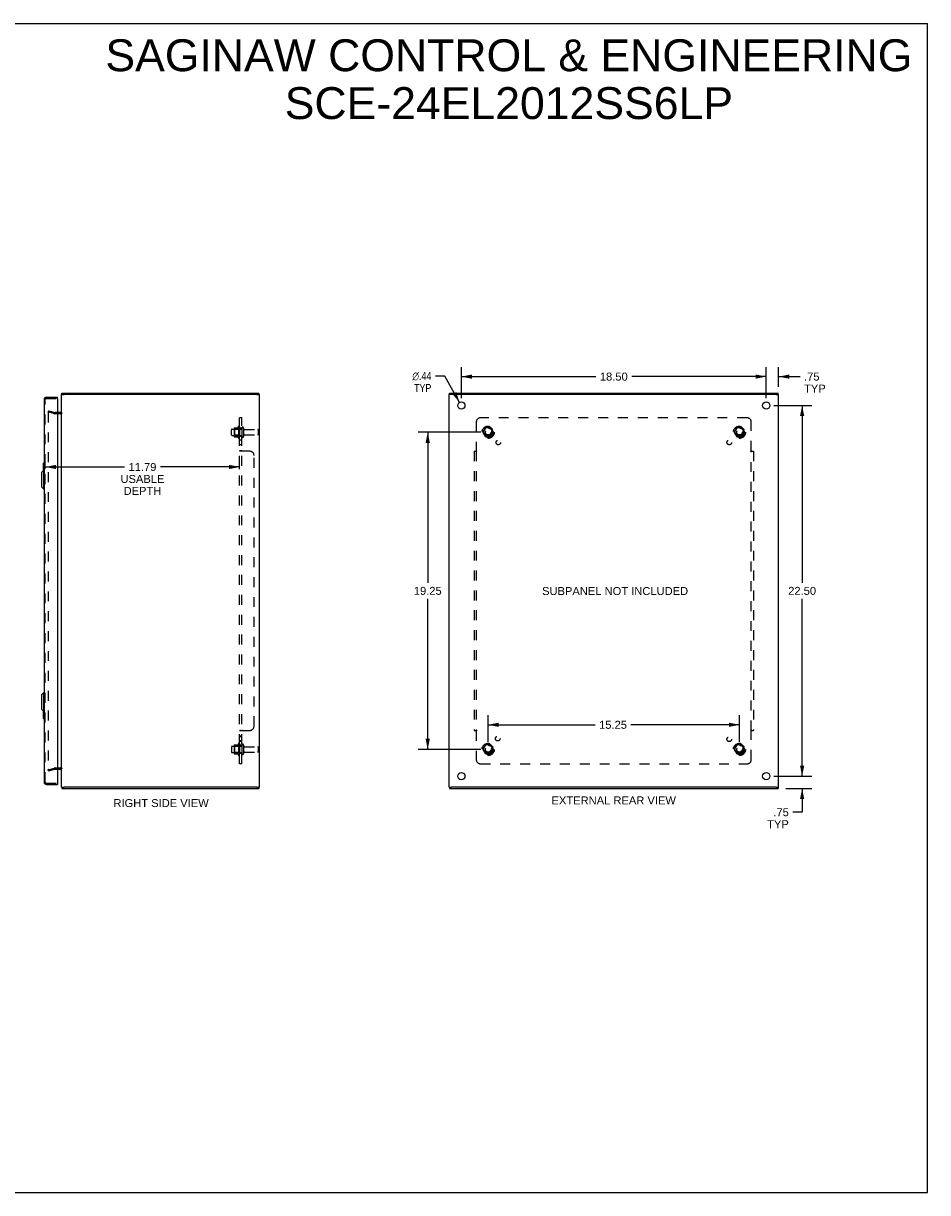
# Model space of a CAD drawing. Header units: inches. Extents: x 0 to 110, y 0 to 71.
# Tile 4 of 4: x 55 to 110, y 0 to 71. Entities that reach past the tile are written whole.
import ezdxf

# ---------------------------------------------------------------- set-up
doc = ezdxf.new("R2010")
doc.units = ezdxf.units.IN
doc.header["$LTSCALE"] = 6.032258
doc.header["$MEASUREMENT"] = 0
doc.linetypes.add('HIDDEN', pattern=[0.2, 0.1, -0.1])
doc.layers.get('0').update_dxf_attribs({"linetype": 'CONTINUOUS'})
for name, color, linetype in [('DEFAULT_2', 8, 'HIDDEN'), ('DIMENSIONS', 7, 'CONTINUOUS'), ('DOOR_ASSEMBLY', 7, 'CONTINUOUS'), ('SUBPANEL', 7, 'CONTINUOUS')]:
    doc.layers.add(name, color=color, linetype=linetype)
doc.styles.get("Standard").update_dxf_attribs({"font": 'arial.ttf'})
doc.styles.add('TEXTSTYLE_1', font='gdt', dxfattribs={"width": 0.8})
doc.dimstyles.new('DIMSTYLE_1', dxfattribs={"dimtxt": 0.483871, "dimasz": 0.645161, "dimexe": 0.09, "dimexo": 0.07, "dimgap": 0.0375, "dimtad": 0, "dimtih": 1, "dimtoh": 1, "dimzin": 4, "dimdsep": 46, "dimtxsty": 'Standard', "dimblk": '_FILLED', "dimblk1": '_FILLED', "dimblk2": '_FILLED', "dimcen": 0.09, "dimadec": 3, "dimazin": 1, "dimtfac": 1, "dimtdec": 3, "dimtofl": 0, "dimtmove": 0, "dimatfit": 3, "dimldrblk": '_FILLED', "dimfxl": 0, "dimtolj": 1, "dimtzin": 4, "dimarcsym": 0})
doc.dimstyles.new('DIMSTYLE_2', dxfattribs={"dimtxt": 0.483871, "dimasz": 0.645161, "dimexe": 0.09, "dimexo": 0.07, "dimgap": 0.09, "dimtad": 0, "dimtih": 1, "dimtoh": 1, "dimzin": 4, "dimdsep": 46, "dimtxsty": 'Standard', "dimblk": '_FILLED', "dimblk1": '_FILLED', "dimblk2": '_FILLED', "dimcen": 0.09, "dimadec": 3, "dimazin": 1, "dimtfac": 1, "dimtdec": 3, "dimtofl": 0, "dimtmove": 0, "dimatfit": 1, "dimldrblk": '_FILLED', "dimfxl": 0, "dimtolj": 1, "dimtzin": 4, "dimarcsym": 0})

# ---------------------------------------------------------------- blocks, each defined once
blk = doc.blocks.new('_FILLED')
at = {"color": 0, "linetype": 'ByBlock'}
blk.add_solid([(0, 0), (-1, 0.2), (-1, -0.2)], dxfattribs=at)
blk = doc.blocks.new('*D6')
at = {"layer": 'DIMENSIONS', "color": 2, "linetype": 'Continuous'}
for p, q in [((56.138, 43.902), (56.138, 44.624)), ((56.138, 44.043), (60.947, 44.043)), ((67.931, 44.043), (63.122, 44.043)), ((67.931, 43.902), (67.931, 44.624))]:
    blk.add_line(p, q, dxfattribs=at)
at = {"layer": 'DIMENSIONS', "color": 2, "linetype": 'Continuous', "xscale": 0.6451612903, "yscale": 0.6451612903, "zscale": 0.6451612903, "rotation": 180}
blk.add_blockref('_FILLED', (56.138, 44.043), dxfattribs=at)
at = {"layer": 'DIMENSIONS', "color": 2, "linetype": 'Continuous', "xscale": 0.6451612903, "yscale": 0.6451612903, "zscale": 0.6451612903}
blk.add_blockref('_FILLED', (67.931, 44.043), dxfattribs=at)
at = {"layer": 'DIMENSIONS', "color": 2, "linetype": 'Continuous', "insert": (62.034, 44.285), "char_height": 0.4839, "width": 2.66219, "attachment_point": 2, "line_spacing_factor": 0.9}
blk.add_mtext('11.79\\PUSABLE\\PDEPTH', dxfattribs=at)
blk = doc.blocks.new('*D7')
at = {"layer": 'DIMENSIONS', "color": 2, "linetype": 'Continuous'}
for p, q in [((100.337, 47.776), (102.644, 47.776)), ((102.063, 47.776), (102.063, 37.009)), ((102.063, 25.276), (102.063, 36.042)), ((100.337, 25.276), (102.644, 25.276))]:
    blk.add_line(p, q, dxfattribs=at)
at = {"layer": 'DIMENSIONS', "color": 2, "linetype": 'Continuous', "xscale": 0.6451612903, "yscale": 0.6451612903, "zscale": 0.6451612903}
for p, rotation in [((102.063, 47.776), 90), ((102.063, 25.276), 270)]:
    blk.add_blockref('_FILLED', p, dxfattribs=dict(at, rotation=rotation))
at = {"layer": 'DIMENSIONS', "color": 2, "linetype": 'Continuous', "insert": (102.063, 36.767), "char_height": 0.4839, "width": 1.69085, "attachment_point": 2, "line_spacing_factor": 0.9}
blk.add_mtext('22.50', dxfattribs=at)
blk = doc.blocks.new('*D8')
at = {"layer": 'DIMENSIONS', "color": 2, "linetype": 'Continuous'}
for p, q in [((81.386, 48.227), (81.386, 50.109)), ((99.886, 48.227), (99.886, 50.109)), ((81.386, 49.528), (89.548, 49.528)), ((99.886, 49.528), (91.723, 49.528))]:
    blk.add_line(p, q, dxfattribs=at)
at = {"layer": 'DIMENSIONS', "color": 2, "linetype": 'Continuous', "xscale": 0.6451612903, "yscale": 0.6451612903, "zscale": 0.6451612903, "rotation": 180}
blk.add_blockref('_FILLED', (81.386, 49.528), dxfattribs=at)
at = {"layer": 'DIMENSIONS', "color": 2, "linetype": 'Continuous', "xscale": 0.6451612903, "yscale": 0.6451612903, "zscale": 0.6451612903}
blk.add_blockref('_FILLED', (99.886, 49.528), dxfattribs=at)
at = {"layer": 'DIMENSIONS', "color": 2, "linetype": 'Continuous', "insert": (90.636, 49.77), "char_height": 0.4839, "width": 1.69085, "attachment_point": 2, "line_spacing_factor": 0.9}
blk.add_mtext('18.50', dxfattribs=at)
blk = doc.blocks.new('*D9')
at = {"layer": 'DIMENSIONS', "color": 2, "linetype": 'Continuous'}
for p, q in [((80.372, 49.563), (79.807, 49.563)), ((81.278, 47.966), (80.372, 49.563))]:
    blk.add_line(p, q, dxfattribs=at)
at = {"layer": 'DIMENSIONS', "color": 2, "linetype": 'Continuous', "xscale": 0.6451612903, "yscale": 0.6451612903, "zscale": 0.6451612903, "rotation": 299.5626086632}
blk.add_blockref('_FILLED', (81.278, 47.966), dxfattribs=at)
at = {"layer": 'DIMENSIONS', "color": 2, "linetype": 'Continuous', "insert": (79.565, 49.805), "char_height": 0.48387, "width": 1.58412, "attachment_point": 3, "line_spacing_factor": 0.9, "style": 'TEXTSTYLE_1'}
blk.add_mtext('{\\fgdt;n}\\fArial;.44\\PTYP', dxfattribs=at)
blk = doc.blocks.new('*D10')
at = {"layer": 'DIMENSIONS', "color": 2, "linetype": 'Continuous'}
for p, q in [((102.063, 25.276), (102.063, 26.566)), ((100.337, 25.276), (102.644, 25.276)), ((101.072, 24.526), (102.644, 24.526)), ((102.063, 24.526), (102.063, 23.087)), ((102.063, 23.087), (101.499, 23.087))]:
    blk.add_line(p, q, dxfattribs=at)
at = {"layer": 'DIMENSIONS', "color": 2, "linetype": 'Continuous', "xscale": 0.6451612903, "yscale": 0.6451612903, "zscale": 0.6451612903}
for p, rotation in [((102.063, 25.276), 270), ((102.063, 24.526), 90)]:
    blk.add_blockref('_FILLED', p, dxfattribs=dict(at, rotation=rotation))
at = {"layer": 'DIMENSIONS', "color": 2, "linetype": 'Continuous', "insert": (101.257, 23.329), "char_height": 0.4839, "width": 1.31131, "attachment_point": 3, "line_spacing_factor": 0.9}
blk.add_mtext('.75\\PTYP', dxfattribs=at)
blk = doc.blocks.new('*D11')
at = {"layer": 'DIMENSIONS', "color": 2, "linetype": 'Continuous'}
for p, q in [((99.886, 48.227), (99.886, 50.109)), ((100.636, 48.901), (100.636, 50.109)), ((99.886, 49.528), (98.595, 49.528)), ((100.636, 49.528), (101.939, 49.528))]:
    blk.add_line(p, q, dxfattribs=at)
at = {"layer": 'DIMENSIONS', "color": 2, "linetype": 'Continuous', "xscale": 0.6451612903, "yscale": 0.6451612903, "zscale": 0.6451612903}
blk.add_blockref('_FILLED', (99.886, 49.528), dxfattribs=at)
at = {"layer": 'DIMENSIONS', "color": 2, "linetype": 'Continuous', "xscale": 0.6451612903, "yscale": 0.6451612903, "zscale": 0.6451612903, "rotation": 180}
blk.add_blockref('_FILLED', (100.636, 49.528), dxfattribs=at)
at = {"layer": 'DIMENSIONS', "color": 2, "linetype": 'Continuous', "insert": (102.181, 49.77), "char_height": 0.4839, "width": 1.31131, "attachment_point": 1, "line_spacing_factor": 0.9}
blk.add_mtext('.75\\PTYP', dxfattribs=at)
blk = doc.blocks.new('*D12')
at = {"layer": 'DIMENSIONS', "color": 2, "linetype": 'Continuous'}
for p, q in [((82.559, 46.151), (78.764, 46.151)), ((79.345, 46.151), (79.345, 37.009)), ((79.345, 26.901), (79.345, 36.042)), ((82.559, 26.901), (78.764, 26.901))]:
    blk.add_line(p, q, dxfattribs=at)
at = {"layer": 'DIMENSIONS', "color": 2, "linetype": 'Continuous', "xscale": 0.6451612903, "yscale": 0.6451612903, "zscale": 0.6451612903}
for p, rotation in [((79.345, 46.151), 90), ((79.345, 26.901), 270)]:
    blk.add_blockref('_FILLED', p, dxfattribs=dict(at, rotation=rotation))
at = {"layer": 'DIMENSIONS', "color": 2, "linetype": 'Continuous', "insert": (79.345, 36.767), "char_height": 0.4839, "width": 1.69085, "attachment_point": 2, "line_spacing_factor": 0.9}
blk.add_mtext('19.25', dxfattribs=at)
blk = doc.blocks.new('*D13')
at = {"layer": 'DIMENSIONS', "color": 2, "linetype": 'Continuous'}
for p, q in [((83.011, 27.352), (83.011, 28.976)), ((83.011, 28.395), (89.501, 28.395)), ((98.261, 28.395), (91.676, 28.395)), ((98.261, 27.352), (98.261, 28.976))]:
    blk.add_line(p, q, dxfattribs=at)
at = {"layer": 'DIMENSIONS', "color": 2, "linetype": 'Continuous', "xscale": 0.6451612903, "yscale": 0.6451612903, "zscale": 0.6451612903, "rotation": 180}
blk.add_blockref('_FILLED', (83.011, 28.395), dxfattribs=at)
at = {"layer": 'DIMENSIONS', "color": 2, "linetype": 'Continuous', "xscale": 0.6451612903, "yscale": 0.6451612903, "zscale": 0.6451612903}
blk.add_blockref('_FILLED', (98.261, 28.395), dxfattribs=at)
at = {"layer": 'DIMENSIONS', "color": 2, "linetype": 'Continuous', "insert": (90.588, 28.637), "char_height": 0.4839, "width": 1.69085, "attachment_point": 2, "line_spacing_factor": 0.9}
blk.add_mtext('15.25', dxfattribs=at)

msp = doc.modelspace()

# ---------------------------------------------------------------- linework, layer by layer
at = {"color": 7, "linetype": 'Continuous'}
for p, q in [((0, 70.968), (109.677, 70.968)), ((109.677, 0), (109.677, 70.968)), ((57.131, 48.451), (57.286, 48.451)), ((57.151, 48.451), (57.151, 48.526)), ((68.983, 48.451), (69.131, 48.451)), ((69.101, 48.451), (69.101, 48.526)), ((80.786, 48.451), (80.636, 48.451)), ((80.661, 48.451), (80.661, 48.526)), ((100.486, 48.451), (100.636, 48.451)), ((100.611, 48.451), (100.611, 48.526)), ((57.131, 24.601), (57.286, 24.601)), ((57.151, 24.601), (57.151, 24.526)), ((68.976, 24.601), (69.131, 24.601)), ((69.101, 24.601), (69.101, 24.526)), ((80.636, 24.601), (80.786, 24.601)), ((80.661, 24.601), (80.661, 24.526)), ((100.486, 24.601), (100.636, 24.601)), ((100.611, 24.601), (100.611, 24.526)), ((0, 0), (109.677, 0))]:
    msp.add_line(p, q, dxfattribs=at)
at = {"color": 3, "linetype": 'Continuous'}
for p, q in [((57.131, 24.601), (57.131, 48.451)), ((57.151, 48.526), (69.101, 48.526)), ((68.976, 48.451), (57.286, 48.451)), ((69.131, 24.601), (69.131, 48.451)), ((80.636, 24.601), (80.636, 48.451)), ((80.661, 48.526), (100.611, 48.526)), ((100.481, 48.451), (80.791, 48.451)), ((100.636, 24.601), (100.636, 48.451)), ((57.061, 47.351), (56.888, 47.351)), ((56.888, 25.701), (57.061, 25.701)), ((57.151, 24.526), (69.101, 24.526)), ((68.976, 24.601), (57.286, 24.601)), ((80.661, 24.526), (100.611, 24.526)), ((100.481, 24.601), (80.791, 24.601))]:
    msp.add_line(p, q, dxfattribs=at)
for centre in [(81.386, 47.776), (99.886, 47.776), (81.386, 25.276), (99.886, 25.276)]:
    msp.add_circle(centre, 0.219, dxfattribs=at)
for centre, start, end in [((57.061, 47.421), 270, 360), ((57.061, 25.631), 0, 90)]:
    msp.add_arc(centre, 0.07, start, end, dxfattribs=at)
at = {"layer": 'DEFAULT_2', "color": 8, "linetype": 'HIDDEN'}
for p, q in [((56.338, 47.455), (56.318, 47.382)), ((56.702, 47.279), (56.318, 47.382)), ((56.318, 47.352), (56.318, 47.35)), ((56.318, 47.35), (56.318, 25.701)), ((56.337, 47.37), (56.337, 47.37)), ((56.338, 47.455), (56.722, 47.352)), ((56.888, 47.351), (56.732, 47.351)), ((57.061, 47.276), (56.732, 47.276)), ((67.431, 45.993), (67.431, 46.308)), ((67.461, 46.338), (68.056, 46.338)), ((67.595, 46.406), (67.595, 45.895)), ((67.615, 46.334), (67.595, 46.354)), ((67.605, 46.428), (67.833, 46.428)), ((67.615, 46.334), (67.615, 45.967)), ((67.911, 46.334), (67.615, 46.334)), ((67.861, 46.506), (67.861, 45.795)), ((67.911, 46.334), (67.931, 46.354)), ((67.911, 46.334), (67.911, 45.967)), ((67.931, 46.485), (67.931, 45.816)), ((68.056, 46.408), (68.056, 45.893)), ((68.166, 46.408), (68.166, 45.893)), ((68.228, 46.316), (69.026, 46.316)), ((69.056, 46.286), (69.056, 46.016)), ((82.848, 46.423), (82.693, 46.156)), ((82.693, 46.146), (82.848, 45.878)), ((83.165, 46.428), (82.856, 46.428)), ((83.328, 46.156), (83.174, 46.423)), ((83.174, 45.878), (83.328, 46.146)), ((98.098, 46.423), (97.943, 46.156)), ((97.943, 46.146), (98.098, 45.878)), ((98.415, 46.428), (98.106, 46.428)), ((98.578, 46.156), (98.424, 46.423)), ((98.424, 45.878), (98.578, 46.146)), ((67.461, 45.963), (68.056, 45.963)), ((67.615, 45.967), (67.595, 45.947)), ((67.605, 45.873), (67.833, 45.873)), ((67.911, 45.967), (67.615, 45.967)), ((67.911, 45.967), (67.931, 45.947)), ((68.228, 45.986), (69.026, 45.986)), ((83.165, 45.873), (82.856, 45.873)), ((98.415, 45.873), (98.106, 45.873)), ((67.431, 27.058), (67.431, 26.743)), ((67.461, 27.088), (68.056, 27.088)), ((67.595, 27.156), (67.595, 26.645)), ((67.615, 27.084), (67.595, 27.104)), ((67.605, 27.178), (67.833, 27.178)), ((67.911, 27.084), (67.615, 27.084)), ((67.615, 27.084), (67.615, 26.717)), ((67.861, 27.256), (67.861, 26.545)), ((67.911, 27.084), (67.931, 27.104)), ((67.911, 27.084), (67.911, 26.717)), ((67.931, 27.235), (67.931, 26.566)), ((68.056, 27.158), (68.056, 26.643)), ((68.166, 27.158), (68.166, 26.643)), ((68.228, 27.066), (69.026, 27.066)), ((69.056, 27.036), (69.056, 26.766)), ((82.848, 27.173), (82.693, 26.906)), ((83.165, 27.178), (82.856, 27.178)), ((83.328, 26.906), (83.174, 27.173)), ((98.098, 27.173), (97.943, 26.906)), ((98.415, 27.178), (98.106, 27.178)), ((98.578, 26.906), (98.424, 27.173)), ((67.461, 26.713), (68.056, 26.713)), ((67.615, 26.717), (67.595, 26.697)), ((67.605, 26.623), (67.833, 26.623)), ((67.911, 26.717), (67.615, 26.717)), ((67.911, 26.717), (67.931, 26.697)), ((68.228, 26.736), (69.026, 26.736)), ((82.693, 26.896), (82.848, 26.628)), ((83.165, 26.623), (82.856, 26.623)), ((83.174, 26.628), (83.328, 26.896)), ((97.943, 26.896), (98.098, 26.628)), ((98.415, 26.623), (98.106, 26.623)), ((98.424, 26.628), (98.578, 26.896)), ((56.318, 25.669), (56.702, 25.772)), ((56.338, 25.596), (56.318, 25.669)), ((56.338, 25.596), (56.722, 25.699)), ((56.732, 25.776), (57.061, 25.776)), ((56.732, 25.701), (56.888, 25.701))]:
    msp.add_line(p, q, dxfattribs=at)
for points in [[(56.337, 47.37), (56.335, 47.37), (56.334, 47.37), (56.332, 47.369), (56.33, 47.368), (56.329, 47.368), (56.327, 47.367), (56.326, 47.366), (56.324, 47.365), (56.323, 47.363), (56.322, 47.362), (56.321, 47.36), (56.32, 47.359), (56.319, 47.357), (56.319, 47.355), (56.318, 47.354), (56.318, 47.352)], [(56.342, 47.369), (56.34, 47.37), (56.339, 47.37), (56.337, 47.37)], [(56.318, 25.701), (56.318, 25.699), (56.318, 25.698), (56.319, 25.696), (56.319, 25.694), (56.32, 25.692), (56.321, 25.691)], [(56.337, 25.681), (56.337, 25.681), (56.335, 25.681), (56.334, 25.682), (56.332, 25.682), (56.33, 25.683), (56.329, 25.683), (56.327, 25.684), (56.326, 25.685), (56.324, 25.687), (56.323, 25.688), (56.322, 25.689), (56.321, 25.691)], [(56.342, 25.682), (56.34, 25.681), (56.339, 25.681), (56.337, 25.681)]]:
    msp.add_lwpolyline(points, dxfattribs=at)
for centre, radius in [((83.011, 46.151), 0.372), ((83.011, 46.151), 0.356), ((83.011, 46.151), 0.312), ((83.011, 46.151), 0.204), ((83.011, 46.151), 0.188), ((83.011, 46.151), 0.183), ((83.011, 46.151), 0.165), ((98.261, 46.151), 0.372), ((98.261, 46.151), 0.356), ((98.261, 46.151), 0.312), ((98.261, 46.151), 0.204), ((98.261, 46.151), 0.188), ((98.261, 46.151), 0.183), ((98.261, 46.151), 0.165), ((83.011, 26.901), 0.372), ((83.011, 26.901), 0.356), ((83.011, 26.901), 0.312), ((83.011, 26.901), 0.204), ((83.011, 26.901), 0.188), ((83.011, 26.901), 0.183), ((83.011, 26.901), 0.165), ((98.261, 26.901), 0.372), ((98.261, 26.901), 0.356), ((98.261, 26.901), 0.312), ((98.261, 26.901), 0.204), ((98.261, 26.901), 0.188), ((98.261, 26.901), 0.183), ((98.261, 26.901), 0.165)]:
    msp.add_circle(centre, radius, dxfattribs=at)
for centre, radius, start, end in [((56.732, 47.391), 0.115, 255, 270), ((56.732, 47.391), 0.04, 255, 270), ((57.061, 47.421), 0.145, 270, 317.01419), ((67.461, 46.308), 0.03, 90, 180), ((67.605, 46.418), 0.01, 90, 174.80617), ((67.736, 46.406), 0.141, 174.79195, 180), ((67.814, 46.438), 0.01, 270, 336.03207), ((68.461, 46.151), 0.698, 149.33687, 156.03207), ((67.892, 46.485), 0.0384, 0, 145.55034), ((68.111, 46.408), 0.055, 0, 180), ((68.228, 46.378), 0.0625, 180, 270), ((69.026, 46.286), 0.03, 0, 90), ((82.702, 46.151), 0.01, 150.01268, 209.98829), ((82.856, 46.418), 0.01, 90.01235, 149.98915), ((83.165, 46.418), 0.01, 30.01204, 89.98872), ((83.32, 46.151), 0.01, 330.01268, 29.98829), ((97.952, 46.151), 0.01, 150.01268, 209.98829), ((98.106, 46.418), 0.01, 90.01235, 149.98915), ((98.415, 46.418), 0.01, 30.01204, 89.98872), ((98.57, 46.151), 0.01, 330.01268, 29.98829), ((67.461, 45.993), 0.03, 180, 270), ((67.736, 45.895), 0.141, 180, 185.20805), ((67.605, 45.883), 0.01, 185.19383, 270), ((67.814, 45.863), 0.01, 23.96793, 90), ((68.461, 46.151), 0.698, 203.96793, 210.66313), ((67.892, 45.816), 0.0384, 214.44966, 360), ((68.111, 45.893), 0.055, 180, 360), ((68.228, 45.923), 0.0625, 90, 180), ((69.026, 46.016), 0.03, 270, 360), ((82.856, 45.883), 0.01, 210.01204, 269.98872), ((83.165, 45.883), 0.01, 270.01235, 329.98915), ((98.106, 45.883), 0.01, 210.01204, 269.98872), ((98.415, 45.883), 0.01, 270.01235, 329.98915), ((67.461, 27.058), 0.03, 90, 180), ((67.605, 27.168), 0.01, 90, 174.80617), ((67.736, 27.156), 0.141, 174.79195, 180), ((67.814, 27.188), 0.01, 270, 336.03207), ((68.461, 26.901), 0.698, 149.33687, 156.03207), ((67.892, 27.235), 0.0384, 0, 145.55034), ((68.111, 27.158), 0.055, 0, 180), ((68.228, 27.128), 0.0625, 180, 270), ((69.026, 27.036), 0.03, 0, 90), ((82.856, 27.168), 0.01, 90.01235, 149.98915), ((83.165, 27.168), 0.01, 30.01204, 89.98872), ((98.106, 27.168), 0.01, 90.01235, 149.98915), ((98.415, 27.168), 0.01, 30.01204, 89.98872), ((67.461, 26.743), 0.03, 180, 270), ((67.736, 26.645), 0.141, 180, 185.20805), ((67.605, 26.633), 0.01, 185.19383, 270), ((67.814, 26.613), 0.01, 23.96793, 90), ((68.461, 26.901), 0.698, 203.96793, 210.66313), ((67.892, 26.566), 0.0384, 214.44966, 360), ((68.111, 26.643), 0.055, 180, 360), ((68.228, 26.673), 0.0625, 90, 180), ((69.026, 26.766), 0.03, 270, 360), ((82.702, 26.901), 0.01, 150.01268, 209.98829), ((82.856, 26.633), 0.01, 210.01204, 269.98872), ((83.165, 26.633), 0.01, 270.01235, 329.98915), ((83.32, 26.901), 0.01, 330.01268, 29.98829), ((97.952, 26.901), 0.01, 150.01268, 209.98829), ((98.106, 26.633), 0.01, 210.01204, 269.98872), ((98.415, 26.633), 0.01, 270.01235, 329.98915), ((98.57, 26.901), 0.01, 330.01268, 29.98829), ((56.732, 25.661), 0.115, 90, 105), ((56.732, 25.661), 0.04, 90, 105), ((57.061, 25.631), 0.145, 42.98581, 90)]:
    msp.add_arc(centre, radius, start, end, dxfattribs=at)
at = {"layer": 'DOOR_ASSEMBLY', "color": 3, "linetype": 'Continuous'}
for p, q in [((56.198, 48.276), (56.888, 48.276)), ((56.063, 48.141), (56.063, 24.911)), ((56.888, 48.186), (56.888, 24.866)), ((56.198, 24.776), (56.888, 24.776))]:
    msp.add_line(p, q, dxfattribs=at)
at = {"layer": 'DOOR_ASSEMBLY', "color": 7, "linetype": 'Continuous'}
for p, q in [((56.888, 48.201), (56.888, 48.276)), ((56.888, 48.201), (56.873, 48.201)), ((56.003, 44.261), (56.003, 43.806)), ((56.018, 44.276), (56.063, 44.276)), ((56.049, 44.176), (56.049, 43.826)), ((55.905, 43.708), (56.023, 43.826)), ((55.905, 43.708), (55.905, 42.842)), ((56.023, 43.826), (56.023, 42.724)), ((56.023, 43.826), (56.063, 43.826)), ((55.905, 42.842), (56.023, 42.724)), ((56.023, 42.724), (56.063, 42.724)), ((55.905, 30.208), (56.023, 30.326)), ((55.905, 30.208), (55.905, 29.342)), ((56.023, 30.326), (56.023, 29.224)), ((56.023, 30.326), (56.063, 30.326)), ((55.905, 29.342), (56.023, 29.224)), ((56.003, 29.244), (56.003, 28.791)), ((56.023, 29.224), (56.063, 29.224)), ((56.049, 29.224), (56.049, 28.876)), ((56.018, 28.776), (56.063, 28.776)), ((56.873, 24.851), (56.888, 24.851)), ((56.888, 24.851), (56.888, 24.776))]:
    msp.add_line(p, q, dxfattribs=at)
at = {"layer": 'DOOR_ASSEMBLY', "color": 8, "linetype": 'HIDDEN'}
for p, q in [((56.138, 24.911), (56.138, 48.141)), ((56.198, 48.201), (56.873, 48.201)), ((56.198, 24.851), (56.873, 24.851))]:
    msp.add_line(p, q, dxfattribs=at)
at = {"layer": 'DOOR_ASSEMBLY', "color": 7, "linetype": 'Continuous'}
for points in [[(56.048, 44.212), (56.048, 44.206), (56.049, 44.2), (56.049, 44.194), (56.049, 44.188), (56.049, 44.182), (56.049, 44.176)], [(56.049, 28.876), (56.049, 28.869), (56.049, 28.863), (56.049, 28.857), (56.049, 28.851), (56.048, 28.845), (56.048, 28.839)]]:
    msp.add_lwpolyline(points, dxfattribs=at)
at = {"layer": 'DOOR_ASSEMBLY', "color": 3, "linetype": 'Continuous'}
for centre, radius, start, end in [((56.198, 48.141), 0.135, 90, 180), ((56.873, 48.186), 0.015, 0, 90), ((56.198, 24.911), 0.135, 180, 270), ((56.873, 24.866), 0.015, 270, 360)]:
    msp.add_arc(centre, radius, start, end, dxfattribs=at)
at = {"layer": 'DOOR_ASSEMBLY', "color": 8, "linetype": 'HIDDEN'}
for centre, start, end in [((56.198, 48.141), 90, 180), ((56.198, 24.911), 180, 270)]:
    msp.add_arc(centre, 0.06, start, end, dxfattribs=at)
at = {"layer": 'DOOR_ASSEMBLY', "color": 7, "linetype": 'Continuous'}
for centre, start, end in [((56.018, 44.261), 90, 180), ((56.048, 44.261), 0, 90), ((56.018, 28.791), 180, 270), ((56.048, 28.791), 270, 360)]:
    msp.add_arc(centre, 0.015, start, end, dxfattribs=at)
at = {"layer": 'SUBPANEL', "color": 8, "linetype": 'HIDDEN'}
for p, q in [((67.931, 26.026), (67.931, 47.026)), ((68.056, 47.026), (67.931, 47.026)), ((68.056, 26.026), (68.056, 47.026)), ((98.73, 47.026), (82.542, 47.026)), ((68.056, 46.401), (67.931, 46.401)), ((82.292, 46.776), (82.292, 45.03)), ((98.98, 45.03), (98.98, 46.776)), ((68.056, 45.901), (67.931, 45.901)), ((68.056, 45.672), (67.931, 45.672)), ((68.056, 45.391), (67.931, 45.391)), ((68.056, 45.03), (67.931, 45.03)), ((67.94, 45.017), (67.937, 45.019)), ((68.556, 44.994), (67.985, 44.994)), ((68.069, 45.015), (68.066, 45.017)), ((68.071, 45.014), (68.069, 45.015)), ((68.072, 45.013), (68.071, 45.014)), ((68.806, 28.307), (68.806, 44.744)), ((82.167, 44.994), (82.167, 28.057)), ((82.167, 44.994), (82.333, 44.994)), ((82.29, 45.028), (82.292, 45.03)), ((82.292, 44.994), (82.292, 28.057)), ((98.939, 44.994), (99.105, 44.994)), ((98.98, 28.057), (98.98, 44.994)), ((99.105, 44.994), (99.105, 28.057)), ((67.931, 28.022), (67.931, 28.021)), ((68.056, 28.021), (67.931, 28.021)), ((68.056, 27.696), (67.931, 27.696)), ((67.944, 28.037), (67.942, 28.036)), ((67.947, 28.038), (67.944, 28.037)), ((67.95, 28.04), (67.947, 28.038)), ((67.977, 28.052), (67.974, 28.05)), ((67.981, 28.054), (67.979, 28.053)), ((67.985, 28.057), (68.556, 28.057)), ((68.056, 28.022), (68.056, 28.021)), ((68.059, 28.028), (68.058, 28.027)), ((68.077, 28.043), (68.076, 28.042)), ((68.081, 28.057), (68.081, 28.055)), ((82.167, 28.057), (82.333, 28.057)), ((82.292, 28.021), (82.292, 26.276)), ((82.311, 28.034), (82.305, 28.031)), ((98.939, 28.057), (99.105, 28.057)), ((98.982, 28.024), (98.98, 28.021)), ((98.98, 26.276), (98.98, 28.021)), ((68.056, 27.66), (67.931, 27.66)), ((68.056, 27.415), (67.931, 27.415)), ((68.056, 27.379), (67.931, 27.379)), ((68.056, 27.151), (67.931, 27.151)), ((68.056, 26.651), (67.931, 26.651)), ((68.056, 26.026), (67.931, 26.026)), ((82.542, 26.026), (98.73, 26.026))]:
    msp.add_line(p, q, dxfattribs=at)
for points in [[(67.95, 45.011), (67.947, 45.013), (67.944, 45.014), (67.942, 45.015), (67.94, 45.017), (67.937, 45.019), (67.935, 45.02), (67.934, 45.022), (67.933, 45.023), (67.932, 45.025), (67.931, 45.026), (67.931, 45.028), (67.931, 45.029), (67.931, 45.03)], [(67.959, 45.007), (67.956, 45.009), (67.953, 45.01), (67.95, 45.011)], [(67.981, 44.997), (67.979, 44.998), (67.977, 44.999), (67.974, 45.001), (67.971, 45.002), (67.968, 45.003), (67.965, 45.005), (67.959, 45.007)], [(67.979, 44.998), (67.977, 44.999), (67.974, 45.001), (67.971, 45.002), (67.968, 45.003)], [(67.985, 44.994), (67.983, 44.996), (67.981, 44.997)], [(68.063, 45.019), (68.061, 45.021), (68.06, 45.022), (68.059, 45.023), (68.058, 45.024), (68.057, 45.025), (68.056, 45.026), (68.056, 45.028), (68.056, 45.029), (68.056, 45.03)], [(68.066, 45.017), (68.064, 45.018), (68.063, 45.019), (68.061, 45.021), (68.06, 45.022), (68.059, 45.023)], [(68.077, 45.008), (68.076, 45.009), (68.075, 45.01), (68.074, 45.011), (68.072, 45.013)], [(68.081, 44.994), (68.081, 44.996), (68.082, 44.997), (68.082, 44.998), (68.082, 45), (68.081, 45.001), (68.081, 45.002), (68.081, 45.003), (68.08, 45.004), (68.079, 45.006), (68.078, 45.007), (68.077, 45.008), (68.076, 45.009), (68.075, 45.01), (68.074, 45.011)], [(68.081, 44.994), (68.081, 44.996), (68.082, 44.997), (68.082, 44.998)], [(82.253, 44.994), (82.255, 44.996), (82.257, 44.997), (82.259, 44.998), (82.26, 44.999), (82.262, 45.001), (82.263, 45.002), (82.265, 45.003), (82.266, 45.005), (82.268, 45.006), (82.269, 45.007), (82.271, 45.009), (82.272, 45.01), (82.273, 45.011), (82.279, 45.017)], [(82.279, 45.017), (82.281, 45.019), (82.282, 45.02), (82.284, 45.022), (82.285, 45.023), (82.287, 45.025), (82.288, 45.026), (82.29, 45.028)], [(82.307, 45.019), (82.305, 45.021), (82.303, 45.022), (82.301, 45.023), (82.299, 45.024), (82.298, 45.025), (82.296, 45.026), (82.295, 45.028), (82.293, 45.029), (82.292, 45.03)], [(82.333, 44.994), (82.332, 44.996), (82.332, 44.997), (82.331, 44.998), (82.331, 45), (82.33, 45.001), (82.329, 45.002), (82.328, 45.003), (82.327, 45.004), (82.326, 45.006), (82.325, 45.007), (82.324, 45.008), (82.322, 45.009), (82.321, 45.01), (82.319, 45.011), (82.318, 45.013), (82.316, 45.014), (82.314, 45.015), (82.313, 45.016), (82.311, 45.017), (82.307, 45.019)], [(98.939, 44.994), (98.939, 44.996), (98.94, 44.997), (98.94, 44.998), (98.941, 45), (98.942, 45.001), (98.943, 45.002), (98.943, 45.003), (98.944, 45.004), (98.945, 45.006), (98.947, 45.007), (98.948, 45.008), (98.949, 45.009), (98.951, 45.01), (98.952, 45.011), (98.954, 45.013), (98.955, 45.014), (98.957, 45.015), (98.959, 45.016), (98.961, 45.017)], [(98.961, 45.017), (98.965, 45.019), (98.967, 45.021), (98.968, 45.022), (98.97, 45.023), (98.972, 45.024), (98.974, 45.025), (98.976, 45.026), (98.977, 45.028), (98.978, 45.029), (98.98, 45.03)], [(98.991, 45.019), (98.989, 45.02), (98.988, 45.022), (98.986, 45.023), (98.985, 45.025), (98.983, 45.026), (98.982, 45.028), (98.98, 45.03)], [(98.998, 45.011), (98.994, 45.015), (98.991, 45.019)], [(99.018, 44.994), (99.016, 44.996), (99.015, 44.997), (99.013, 44.998), (99.011, 44.999), (99.01, 45.001), (99.008, 45.002), (99.007, 45.003), (99.005, 45.005), (99.004, 45.006), (99.002, 45.007), (99.001, 45.009), (99, 45.01), (98.998, 45.011)], [(67.942, 28.036), (67.94, 28.034), (67.937, 28.033), (67.935, 28.031), (67.934, 28.029), (67.933, 28.028), (67.932, 28.026), (67.931, 28.025), (67.931, 28.024), (67.931, 28.022), (67.931, 28.021)], [(67.965, 28.046), (67.959, 28.044), (67.956, 28.042), (67.953, 28.041), (67.95, 28.04)], [(67.971, 28.049), (67.968, 28.048), (67.965, 28.046)], [(67.979, 28.053), (67.977, 28.052), (67.974, 28.05), (67.971, 28.049), (67.968, 28.048)], [(67.985, 28.057), (67.983, 28.056), (67.981, 28.054)], [(68.066, 28.034), (68.064, 28.033), (68.063, 28.032), (68.061, 28.031), (68.06, 28.029), (68.059, 28.028), (68.058, 28.027), (68.057, 28.026), (68.056, 28.025), (68.056, 28.024), (68.056, 28.022), (68.056, 28.021)], [(68.063, 28.032), (68.061, 28.031), (68.06, 28.029)], [(68.081, 28.057), (68.081, 28.055), (68.082, 28.054), (68.082, 28.053), (68.082, 28.052), (68.081, 28.05), (68.081, 28.049), (68.081, 28.048), (68.08, 28.047), (68.079, 28.045), (68.078, 28.044), (68.077, 28.043), (68.076, 28.042), (68.075, 28.041), (68.074, 28.04), (68.072, 28.039), (68.071, 28.037), (68.069, 28.036), (68.066, 28.034)], [(68.082, 28.054), (68.082, 28.053), (68.082, 28.052)], [(82.253, 28.057), (82.255, 28.056), (82.257, 28.054), (82.259, 28.053), (82.26, 28.052), (82.262, 28.05), (82.263, 28.049), (82.265, 28.048), (82.266, 28.046), (82.268, 28.045), (82.269, 28.044), (82.271, 28.042), (82.272, 28.041), (82.273, 28.04)], [(82.273, 28.04), (82.277, 28.036), (82.281, 28.033)], [(82.281, 28.033), (82.282, 28.031), (82.284, 28.029), (82.285, 28.028), (82.287, 28.026), (82.288, 28.025), (82.29, 28.024), (82.292, 28.021)], [(82.305, 28.031), (82.303, 28.029), (82.301, 28.028), (82.299, 28.027), (82.298, 28.026), (82.296, 28.025), (82.295, 28.024), (82.293, 28.022), (82.292, 28.021)], [(82.333, 28.057), (82.332, 28.055), (82.332, 28.054), (82.331, 28.053), (82.331, 28.052), (82.33, 28.05), (82.329, 28.049), (82.328, 28.048), (82.327, 28.047), (82.326, 28.045), (82.325, 28.044), (82.324, 28.043), (82.322, 28.042), (82.321, 28.041), (82.319, 28.04), (82.318, 28.039), (82.316, 28.037), (82.314, 28.036), (82.313, 28.035), (82.311, 28.034)], [(98.939, 28.057), (98.939, 28.055), (98.94, 28.054), (98.94, 28.053), (98.941, 28.052), (98.942, 28.05), (98.943, 28.049), (98.943, 28.048), (98.944, 28.047), (98.945, 28.045), (98.947, 28.044), (98.948, 28.043), (98.949, 28.042), (98.951, 28.041), (98.952, 28.04), (98.954, 28.039), (98.955, 28.037), (98.957, 28.036), (98.959, 28.035), (98.961, 28.034), (98.965, 28.032)], [(98.965, 28.032), (98.967, 28.031), (98.968, 28.029), (98.97, 28.028), (98.972, 28.027), (98.974, 28.026), (98.976, 28.025), (98.977, 28.024), (98.978, 28.022), (98.98, 28.021)], [(98.993, 28.034), (98.991, 28.033), (98.989, 28.031), (98.988, 28.029), (98.986, 28.028), (98.985, 28.026), (98.983, 28.025), (98.982, 28.024)], [(99.018, 28.057), (99.016, 28.056), (99.015, 28.054), (99.013, 28.053), (99.011, 28.052), (99.01, 28.05), (99.008, 28.049), (99.007, 28.048), (99.005, 28.046), (99.004, 28.045), (99.002, 28.044), (99.001, 28.042), (99, 28.041), (98.998, 28.04), (98.993, 28.034)]]:
    msp.add_lwpolyline(points, dxfattribs=at)
for centre, radius in [((83.011, 46.151), 0.25), ((98.261, 46.151), 0.25), ((83.629, 45.532), 0.141), ((97.642, 45.532), 0.141), ((83.591, 27.556), 0.141), ((83.011, 26.901), 0.25), ((97.642, 27.519), 0.141), ((98.261, 26.901), 0.25)]:
    msp.add_circle(centre, radius, dxfattribs=at)
for centre, start, end in [((82.542, 46.776), 90, 180), ((98.73, 46.776), 0, 90), ((68.556, 44.744), 0, 90), ((68.556, 28.307), 270, 360), ((82.542, 26.276), 180, 270), ((98.73, 26.276), 270, 360)]:
    msp.add_arc(centre, 0.25, start, end, dxfattribs=at)

# ---------------------------------------------------------------- texts
at = {"layer": 'DIMENSIONS', "color": 2, "linetype": 'Continuous', "attachment_point": 2, "line_spacing_factor": 0.9}
for s, insert, char_height, width in [('SAGINAW CONTROL & ENGINEERING\\PSCE-24EL2012SS6LP', (84.268, 70), 1.93548, 48.88356), ('SUBPANEL NOT INCLUDED', (90.714, 36.755), 0.48387, 8.84818), ('RIGHT SIDE VIEW', (63.164, 23.885), 0.48387, 5.77048), ('EXTERNAL REAR VIEW', (90.63, 24.048), 0.48387, 7.53328)]:
    msp.add_mtext(s, dxfattribs=dict(at, insert=insert, char_height=char_height, width=width))

# ---------------------------------------------------------------- dimensions: what is measured, and where the dimension line sits
at = {"layer": 'DIMENSIONS', "color": 2, "linetype": 'Continuous'}
dim = msp.add_diameter_dim_2p(p1=(81.278, 47.966), p2=(81.494, 47.585), text='%%c<>\\PTYP', dimstyle='DIMSTYLE_2', override={"dimpost": '<>'}, dxfattribs=at)
dim.commit()
dim.dimension.update_dxf_attribs({"geometry": '*D9', "text_midpoint": (78.773, 49.201), "dimtype": 163})
for base, p1, p2, picture, middle in [((99.886, 49.528), (81.386, 48.157), (99.886, 48.157), '*D8', (90.656, 49.525)), ((98.261, 28.395), (83.011, 27.282), (98.261, 27.282), '*D13', (90.611, 28.393))]:
    dim = msp.add_linear_dim(base=base, p1=p1, p2=p2, dimstyle='DIMSTYLE_1', dxfattribs=at)
    dim.commit()
    dim.dimension.update_dxf_attribs({"geometry": picture, "text_midpoint": middle, "dimtype": 160})
for base, p1, p2, angle, text, picture, middle in [((99.886, 49.528), (100.636, 48.831), (99.886, 48.157), 180, '<>\\PTYP', '*D11', (102.837, 49.165)), ((56.138, 44.043), (67.931, 44.694), (56.138, 44.694), 180, '<>\\PUSABLE\\PDEPTH', '*D6', (62.034, 43.318)), ((102.063, 25.276), (101.002, 24.526), (100.267, 25.276), 90, '<>\\PTYP', '*D10', (100.601, 22.724))]:
    dim = msp.add_linear_dim(base=base, p1=p1, p2=p2, angle=angle, text=text, dimstyle='DIMSTYLE_1', dxfattribs=at)
    dim.commit()
    dim.dimension.update_dxf_attribs({"geometry": picture, "text_midpoint": middle, "dimtype": 160})
for base, p1, p2, angle, picture, middle in [((102.063, 47.776), (100.267, 25.276), (100.267, 47.776), 90, '*D7', (102.057, 36.523)), ((79.345, 26.901), (82.629, 46.151), (82.629, 26.901), 270, '*D12', (79.367, 36.523))]:
    dim = msp.add_linear_dim(base=base, p1=p1, p2=p2, angle=angle, dimstyle='DIMSTYLE_1', dxfattribs=at)
    dim.commit()
    dim.dimension.update_dxf_attribs({"geometry": picture, "text_midpoint": middle, "dimtype": 160})

doc.saveas('drawing.dxf')
